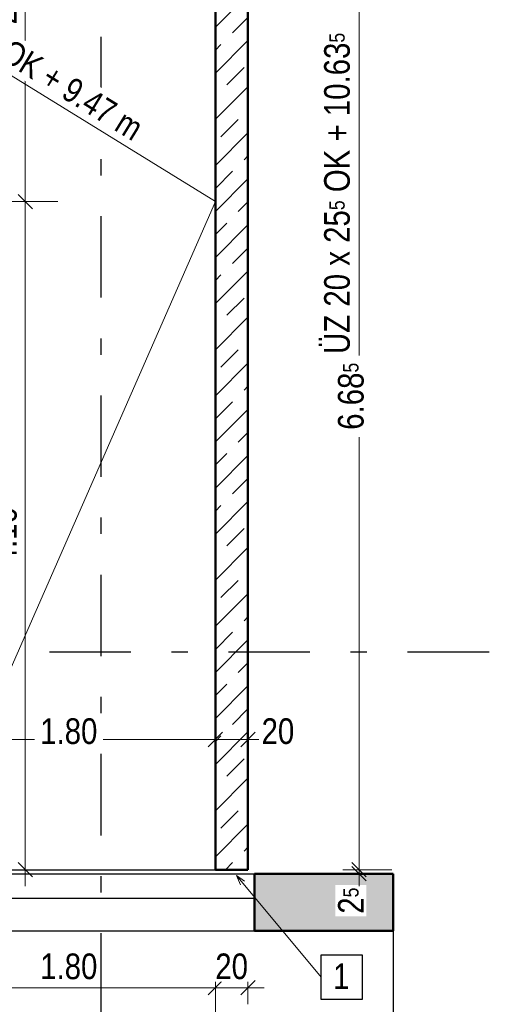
# Model space of a CAD drawing. Header units: millimetres. Extents: x -13 to 146, y -13 to 60.
# Tile 18 of 170: x 9.87 to 12.79, y 12.57 to 18.61. Entities that reach past the tile are written whole.
import ezdxf

# ---------------------------------------------------------------- set-up
doc = ezdxf.new("R2010")
doc.units = ezdxf.units.MM
doc.linetypes.add('DASHDOTX2', pattern=[2, 1, -0.5, 0, -0.5])
doc.linetypes.add('HIDDEN', pattern=[0.375, 0.25, -0.125])
doc.layers.add('Achsen', color=7, linetype='Continuous', lineweight=20)
doc.layers.add('Schraffuren', color=7, linetype='Continuous', lineweight=20)
doc.styles.add('Arial Narrow', font='ARIALN.TTF')
doc.dimstyles.new('Arch_Strakon_dimstyle', dxfattribs={"dimtxt": 11.25, "dimasz": 1, "dimexe": 1.25, "dimexo": 0.0625, "dimgap": 1, "dimtad": 0, "dimdec": 5, "dimzin": 12, "dimdsep": 46, "dimtxsty": 'Arial Narrow', "dimblk": 'Arrowhead_Tick', "dimsah": 1, "dimcen": 0, "dimse1": 1, "dimse2": 1, "dimclrd": 6, "dimclrt": 3, "dimazin": 0, "dimtfac": 1, "dimtdec": 4, "dimtmove": 0, "dimatfit": 3, "dimldrblk": 'NONE', "dimfxl": 1, "dimtvp": 1, "dimtolj": 1, "dimtzin": 0, "dimlwd": 13, "dimarcsym": 2})

# ---------------------------------------------------------------- blocks, each defined once
blk = doc.blocks.new('Arrowhead_Tick')
at = {"color": 0, "linetype": 'Continuous', "lineweight": -2}
for p, q in [((0, 20), (0, -10)), ((-1, 0), (0, 0)), ((10, 0), (0, 0))]:
    blk.add_line(p, q, dxfattribs=at)
at = {"color": 2, "linetype": 'Continuous', "lineweight": 35}
blk.add_line((4.42, 4.42), (-4.42, -4.42), dxfattribs=at)
blk = doc.blocks.new('*D333')
at = {"color": 6, "linetype": 'Continuous', "lineweight": 13}
blk.add_line((9.9, 13.4015), (9.9, 17.4815), dxfattribs=at)
at = {"layer": 'Defpoints', "color": 0}
for p in [(9.2671, 17.4915), (9.9, 17.4915), (9.2671, 13.3915)]:
    blk.add_point(p, dxfattribs=at)
at = {"color": 6, "lineweight": 13, "xscale": 0.01, "yscale": 0.01, "zscale": 0.01}
for p, rotation in [((9.9, 17.4915), 90), ((9.9, 13.3915), 270)]:
    blk.add_blockref('Arrowhead_Tick', p, dxfattribs=dict(at, rotation=rotation))
at = {"color": 2, "lineweight": 35, "insert": (9.7696, 15.4415), "char_height": 0.1575, "attachment_point": 5, "rotation": 90, "style": 'Arial Narrow', "bg_fill": 3, "box_fill_scale": 1.1, "bg_fill_color": 256, "bg_fill_true_color": 13158600, "bg_fill_transparency": 0}
blk.add_mtext('\\A1;4.10', dxfattribs=at)
blk = doc.blocks.new('_None')
blk = doc.blocks.new('*D334')
at = {"color": 6, "linetype": 'Continuous', "lineweight": 13}
blk.add_line((9.9, 17.5015), (9.9, 20.0681), dxfattribs=at)
at = {"layer": 'Defpoints', "color": 0}
for p in [(9.9, 20.0781), (11.0671, 20.0781), (9.2671, 17.4915)]:
    blk.add_point(p, dxfattribs=at)
at = {"color": 6, "lineweight": 13, "xscale": 0.01, "yscale": 0.01, "zscale": 0.01}
for p, rotation in [((9.9, 20.0781), 90), ((9.9, 17.4915), 270)]:
    blk.add_blockref('Arrowhead_Tick', p, dxfattribs=dict(at, rotation=rotation))
at = {"color": 2, "lineweight": 35, "insert": (9.7696, 18.7848), "char_height": 0.1575, "attachment_point": 5, "rotation": 90, "style": 'Arial Narrow', "bg_fill": 3, "box_fill_scale": 1.1, "bg_fill_color": 256, "bg_fill_true_color": 13158600, "bg_fill_transparency": 0}
blk.add_mtext('\\A1;2.58{\\A1;\\H.6x;\\S5;}', dxfattribs=at)
blk = doc.blocks.new('*D335')
at = {"color": 6, "linetype": 'Continuous', "lineweight": 13}
for p, q in [((11.95, 13.4015), (11.95, 13.4115)), ((11.95, 13.3674), (11.95, 13.3915)), ((11.95, 13.3574), (11.95, 13.3474))]:
    blk.add_line(p, q, dxfattribs=at)
at = {"layer": 'Defpoints', "color": 0}
for p in [(11.2671, 13.3915), (12.1599, 13.3674)]:
    blk.add_point(p, dxfattribs=at)
at = {"color": 6, "lineweight": 13, "xscale": 0.01, "yscale": 0.01, "zscale": 0.01}
for p, rotation in [((11.95, 13.3674), 90), ((11.95, 13.3915), 270)]:
    blk.add_blockref('Arrowhead_Tick', p, dxfattribs=dict(at, rotation=rotation))
at = {"color": 2, "lineweight": 35, "insert": (11.9, 13.2019), "char_height": 0.1575, "attachment_point": 5, "rotation": 90, "style": 'Arial Narrow', "bg_fill": 3, "box_fill_scale": 1.1, "bg_fill_color": 256, "bg_fill_true_color": 13158600, "bg_fill_transparency": 0}
blk.add_mtext('\\A1;2{\\A1;\\H.6x;\\S5;}', dxfattribs=at)
at = {"layer": 'Defpoints', "color": 0}
blk.add_point((11.95, 13.3915), dxfattribs=at)
blk = doc.blocks.new('*D336')
at = {"color": 6, "linetype": 'Continuous', "lineweight": 13}
for p, q in [((11.95, 20.0681), (11.95, 16.5472)), ((11.95, 13.4015), (11.95, 16.0465))]:
    blk.add_line(p, q, dxfattribs=at)
at = {"layer": 'Defpoints', "color": 0}
for p in [(11.2671, 20.0781), (11.95, 20.0781), (11.2671, 13.3915)]:
    blk.add_point(p, dxfattribs=at)
at = {"color": 6, "lineweight": 13, "xscale": 0.01, "yscale": 0.01, "zscale": 0.01}
for p, rotation in [((11.95, 20.0781), 90), ((11.95, 13.3915), 270)]:
    blk.add_blockref('Arrowhead_Tick', p, dxfattribs=dict(at, rotation=rotation))
at = {"color": 2, "lineweight": 35, "insert": (11.9, 16.2969), "char_height": 0.1575, "attachment_point": 5, "rotation": 90, "style": 'Arial Narrow', "bg_fill": 3, "box_fill_scale": 1.1, "bg_fill_color": 256, "bg_fill_true_color": 13158600, "bg_fill_transparency": 0}
blk.add_mtext('\\A1;6.68{\\A1;\\H.6x;\\S5;}', dxfattribs=at)
blk = doc.blocks.new('*D408')
at = {"color": 6, "linetype": 'Continuous', "lineweight": 13}
for p, q in [((9.2771, 14.1911), (9.9556, 14.1911)), ((11.0571, 14.1911), (10.3786, 14.1911))]:
    blk.add_line(p, q, dxfattribs=at)
at = {"layer": 'Defpoints', "color": 0}
for p in [(11.0671, 14.1911), (9.2671, 13.3915), (11.0671, 13.3915)]:
    blk.add_point(p, dxfattribs=at)
at = {"color": 6, "lineweight": 13, "xscale": 0.01, "yscale": 0.01, "zscale": 0.01}
blk.add_blockref('Arrowhead_Tick', (11.0671, 14.1911), dxfattribs=at)
at = {"color": 6, "lineweight": 13, "xscale": 0.01, "yscale": 0.01, "zscale": 0.01, "rotation": 180}
blk.add_blockref('Arrowhead_Tick', (9.2671, 14.1911), dxfattribs=at)
at = {"color": 2, "lineweight": 35, "insert": (10.1671, 14.2411), "char_height": 0.1575, "attachment_point": 5, "style": 'Arial Narrow', "bg_fill": 3, "box_fill_scale": 1.1, "bg_fill_color": 256, "bg_fill_true_color": 13158600, "bg_fill_transparency": 0}
blk.add_mtext('\\A1;1.80', dxfattribs=at)
blk = doc.blocks.new('*D409')
at = {"color": 6, "linetype": 'Continuous', "lineweight": 13}
blk.add_line((11.0771, 14.1911), (11.2571, 14.1911), dxfattribs=at)
at = {"layer": 'Defpoints', "color": 0}
for p in [(11.2671, 14.1911), (11.0671, 13.3915), (11.2671, 13.3915)]:
    blk.add_point(p, dxfattribs=at)
at = {"color": 6, "lineweight": 13, "xscale": 0.01, "yscale": 0.01, "zscale": 0.01}
blk.add_blockref('Arrowhead_Tick', (11.2671, 14.1911), dxfattribs=at)
at = {"color": 6, "lineweight": 13, "xscale": 0.01, "yscale": 0.01, "zscale": 0.01, "rotation": 180}
blk.add_blockref('Arrowhead_Tick', (11.0671, 14.1911), dxfattribs=at)
at = {"color": 2, "lineweight": 35, "insert": (11.4514, 14.2411), "char_height": 0.1575, "attachment_point": 5, "style": 'Arial Narrow', "bg_fill": 3, "box_fill_scale": 1.1, "bg_fill_color": 256, "bg_fill_true_color": 13158600, "bg_fill_transparency": 0}
blk.add_mtext('\\A1;20', dxfattribs=at)
blk = doc.blocks.new('*D411')
at = {"color": 6, "linetype": 'Continuous', "lineweight": 13}
blk.add_line((9.2771, 12.6675), (11.0571, 12.6675), dxfattribs=at)
at = {"layer": 'Defpoints', "color": 0}
for p in [(9.2671, 13.3915), (11.0671, 13.3915), (11.0671, 12.6675)]:
    blk.add_point(p, dxfattribs=at)
at = {"color": 6, "lineweight": 13, "xscale": 0.01, "yscale": 0.01, "zscale": 0.01}
blk.add_blockref('Arrowhead_Tick', (11.0671, 12.6675), dxfattribs=at)
at = {"color": 6, "lineweight": 13, "xscale": 0.01, "yscale": 0.01, "zscale": 0.01, "rotation": 180}
blk.add_blockref('Arrowhead_Tick', (9.2671, 12.6675), dxfattribs=at)
at = {"color": 2, "lineweight": 35, "insert": (10.1671, 12.7979), "char_height": 0.1575, "attachment_point": 5, "style": 'Arial Narrow', "bg_fill": 3, "box_fill_scale": 1.1, "bg_fill_color": 256, "bg_fill_true_color": 13158600, "bg_fill_transparency": 0}
blk.add_mtext('\\A1;1.80', dxfattribs=at)
blk = doc.blocks.new('*D412')
at = {"color": 6, "linetype": 'Continuous', "lineweight": 13}
blk.add_line((11.0771, 12.6675), (11.2571, 12.6675), dxfattribs=at)
at = {"layer": 'Defpoints', "color": 0}
for p in [(11.0671, 13.3915), (11.2671, 13.3915), (11.2671, 12.6675)]:
    blk.add_point(p, dxfattribs=at)
at = {"color": 6, "lineweight": 13, "xscale": 0.01, "yscale": 0.01, "zscale": 0.01}
blk.add_blockref('Arrowhead_Tick', (11.2671, 12.6675), dxfattribs=at)
at = {"color": 6, "lineweight": 13, "xscale": 0.01, "yscale": 0.01, "zscale": 0.01, "rotation": 180}
blk.add_blockref('Arrowhead_Tick', (11.0671, 12.6675), dxfattribs=at)
at = {"color": 2, "lineweight": 35, "insert": (11.1671, 12.7979), "char_height": 0.1575, "attachment_point": 5, "style": 'Arial Narrow', "bg_fill": 3, "box_fill_scale": 1.1, "bg_fill_color": 256, "bg_fill_true_color": 13158600, "bg_fill_transparency": 0}
blk.add_mtext('\\A1;20', dxfattribs=at)

msp = doc.modelspace()

# ---------------------------------------------------------------- hatches: boundary and pattern name
at = {"layer": 'Schraffuren', "lineweight": 13}
h = msp.add_hatch(dxfattribs=at)
h.set_pattern_fill('bB', color=6, scale=0.01, angle=45, style=0, pattern_type=2)
h.set_pattern_definition([(45, (0, 0), (-0.1414214, 0.1414214), [0.15, -0.1]), (45, (-0.07071, 0.07071), (-0.1414214, 0.1414214), [])])
h.paths.add_polyline_path([(11.267092, 20.07809), (11.267092, 13.391508), (11.067092, 13.391508), (11.067092, 20.07809)])
at = {"layer": 'Schraffuren', "lineweight": 13, "true_color": 0xf0f0f0}
msp.add_hatch(color=7, dxfattribs=at).paths.add_polyline_path([(12.159887, 13.017435), (11.306943, 13.017435), (11.306943, 13.367435), (12.159887, 13.367435)])

# ---------------------------------------------------------------- linework, layer by layer
at = {"color": 5, "linetype": 'Continuous', "lineweight": 18}
for p, q in [((6.867086, 20.07809), (11.067092, 17.491819)), ((11.067092, 17.491819), (9.267084, 13.391508))]:
    msp.add_line(p, q, dxfattribs=at)
at = {"layer": 'Achsen', "color": 3, "linetype": 'DASHDOTX2', "lineweight": 25, "ltscale": 0.5}
for p, q in [((10.364631, 39.402162), (10.364631, 12.374124)), ((3.447631, 14.72799), (12.786433, 14.72799))]:
    msp.add_line(p, q, dxfattribs=at)
at = {"layer": 'Achsen', "color": 5, "linetype": 'Continuous', "lineweight": 18}
for p, q in [((11.71672, 12.731731), (11.195924, 13.356444)), ((11.221995, 13.300063), (11.195924, 13.356444)), ((11.195924, 13.356444), (11.246693, 13.320652))]:
    msp.add_line(p, q, dxfattribs=at)
at = {"layer": 'Achsen', "color": 3, "linetype": 'Continuous', "lineweight": 25}
for p, q in [((11.71672, 12.594731), (11.71672, 12.868731)), ((11.71672, 12.868731), (11.96872, 12.868731)), ((11.96872, 12.868731), (11.96872, 12.594731)), ((11.96872, 12.594731), (11.71672, 12.594731))]:
    msp.add_line(p, q, dxfattribs=at)

# ---------------------------------------------------------------- texts
at = {"layer": 'Achsen', "color": 2, "lineweight": 35, "style": 'Arial Narrow'}
msp.add_text('1', height=0.1575, dxfattribs=at).set_placement((11.789853, 12.65926))

# ---------------------------------------------------------------- next in the draw order: dimensions: what is measured, and where the dimension line sits
at = {"lineweight": 35}
for base, p1, p2, text, override, picture, middle in [((9.9, 17.491512), (9.267084, 13.391508), (9.267084, 17.491512), '4.10', {"dimscale": 0.01, "dimtxt": 15.75, "dimasz": 1, "dimgap": 5, "dimtad": 1, "dimjust": 0, "dimtih": 0, "dimtoh": 0, "dimdec": 5, "dimdsep": 46, "dimtxsty": 'Arial Narrow', "dimclrd": 6, "dimclrt": 2, "dimtix": 1, "dimtofl": 255, "dimtmove": 0, "dimatfit": 2, "dimfxl": 0, "dimfxlon": 0, "dimtvp": 31.746032, "dimtfill": 1, "dimtfillclr": 7, "dimlwd": 13}, '*D333', (9.9, 15.44151)), ((11.95, 13.391508), (12.159887, 13.367435), (11.267092, 13.391508), '2{\\A1;\\H.6x;\\S5;}', {"dimscale": 0.01, "dimtxt": 15.75, "dimasz": 1, "dimgap": 5, "dimtad": 1, "dimjust": 0, "dimtih": 0, "dimtoh": 0, "dimdec": 5, "dimdsep": 46, "dimtxsty": 'Arial Narrow', "dimclrd": 6, "dimclrt": 2, "dimtix": 0, "dimtofl": 255, "dimtmove": 2, "dimatfit": 2, "dimfxl": 0, "dimfxlon": 0, "dimtvp": 31.746032, "dimtfill": 1, "dimtfillclr": 7, "dimlwd": 13}, '*D335', (11.9, 13.201863))]:
    dim = msp.add_linear_dim(base=base, p1=p1, p2=p2, angle=90, text=text, dimstyle='Arch_Strakon_dimstyle', override=override, dxfattribs=at)
    dim.commit()
    dim.dimension.update_dxf_attribs({"geometry": picture, "text_midpoint": middle, "dimtype": 160})

# ---------------------------------------------------------------- next in the draw order: dimensions: what is measured, and where the dimension line sits
for base, p1, p2, text, override, picture, middle in [((9.9, 20.07809), (9.267084, 17.491512), (11.067092, 20.07809), '2.58{\\A1;\\H.6x;\\S5;}', {"dimscale": 0.01, "dimtxt": 15.75, "dimasz": 1, "dimgap": 5, "dimtad": 1, "dimjust": 0, "dimtih": 0, "dimtoh": 0, "dimdec": 5, "dimdsep": 46, "dimtxsty": 'Arial Narrow', "dimclrd": 6, "dimclrt": 2, "dimtix": 1, "dimtofl": 255, "dimtmove": 0, "dimatfit": 2, "dimfxl": 0, "dimfxlon": 0, "dimtvp": 31.746032, "dimtfill": 1, "dimtfillclr": 7, "dimlwd": 13}, '*D334', (9.9, 18.784801)), ((11.95, 20.07809), (11.267092, 13.391508), (11.267092, 20.07809), '6.68{\\A1;\\H.6x;\\S5;}', {"dimscale": 0.01, "dimtxt": 15.75, "dimasz": 1, "dimgap": 5, "dimtad": 0, "dimjust": 0, "dimtih": 0, "dimtoh": 0, "dimdec": 5, "dimdsep": 46, "dimtxsty": 'Arial Narrow', "dimclrd": 6, "dimclrt": 2, "dimtix": 0, "dimtofl": 255, "dimtmove": 2, "dimatfit": 2, "dimfxl": 0, "dimfxlon": 0, "dimtvp": 31.746032, "dimtfill": 1, "dimtfillclr": 7, "dimlwd": 13}, '*D336', (11.9, 16.29688))]:
    dim = msp.add_linear_dim(base=base, p1=p1, p2=p2, angle=90, text=text, dimstyle='Arch_Strakon_dimstyle', override=override, dxfattribs=at)
    dim.commit()
    dim.dimension.update_dxf_attribs({"geometry": picture, "text_midpoint": middle, "dimtype": 160})
dim = msp.add_linear_dim(base=(11.067092, 14.191149), p1=(9.267084, 13.391508), p2=(11.067092, 13.391508), text='1.80', dimstyle='Arch_Strakon_dimstyle', override={"dimscale": 0.01, "dimtxt": 15.75, "dimasz": 1, "dimgap": 5, "dimtad": 0, "dimjust": 0, "dimtih": 0, "dimtoh": 0, "dimdec": 5, "dimdsep": 46, "dimtxsty": 'Arial Narrow', "dimclrd": 6, "dimclrt": 2, "dimtix": 0, "dimtofl": 255, "dimtmove": 2, "dimatfit": 2, "dimfxl": 0, "dimfxlon": 0, "dimtvp": 31.746032, "dimtfill": 1, "dimtfillclr": 7, "dimlwd": 13}, dxfattribs=at)
dim.commit()
dim.dimension.update_dxf_attribs({"geometry": '*D408', "text_midpoint": (10.167088, 14.241149), "dimtype": 160})

# ---------------------------------------------------------------- next in the draw order: linework, layer by layer
at = {"color": 6, "linetype": 'HIDDEN', "lineweight": 13, "ltscale": 0.5}
for q in [(12.142712, 13.367416), (12.159887, 13.354876)]:
    msp.add_line((12.159886, 13.367435), q, dxfattribs=at)
at = {"color": 4, "linetype": 'Continuous', "lineweight": 50}
msp.add_line((12.159887, 13.017435), (12.159887, 13.367435), dxfattribs=at)
at = {"color": 3, "linetype": 'Continuous', "lineweight": 25}
msp.add_line((12.159887, 13.354876), (12.159937, 12.350949), dxfattribs=at)

# ---------------------------------------------------------------- next in the draw order: texts
at = {"color": 2, "lineweight": 35, "insert": (8.268537, 19.238321), "char_height": 0.15, "attachment_point": 7, "rotation": 328.376, "line_spacing_factor": 0.9, "style": 'Arial Narrow', "bg_fill": 3, "box_fill_scale": 1.2, "bg_fill_color": 256, "bg_fill_true_color": 13158600, "bg_fill_transparency": 0}
msp.add_mtext('Stb.-Decke d= 22 cm, OK + 9.47 m', dxfattribs=at)
at = {"color": 2, "lineweight": 35, "insert": (11.894829, 16.55649), "char_height": 0.1575, "attachment_point": 7, "rotation": 90, "line_spacing_factor": 0.9, "style": 'Arial Narrow'}
msp.add_mtext('ÜZ 20 x 25{\\A1;\\H.6x;\\S5;} OK + 10.63{\\A1;\\H.6x;\\S5;}', dxfattribs=at)

# ---------------------------------------------------------------- next in the draw order: dimensions: what is measured, and where the dimension line sits
at = {"lineweight": 35}
dim = msp.add_linear_dim(base=(11.267092, 14.191149), p1=(11.067092, 13.391508), p2=(11.267092, 13.391508), text='20', dimstyle='Arch_Strakon_dimstyle', override={"dimscale": 0.01, "dimtxt": 15.75, "dimasz": 1, "dimgap": 5, "dimtad": 0, "dimjust": 0, "dimtih": 0, "dimtoh": 0, "dimdec": 5, "dimdsep": 46, "dimtxsty": 'Arial Narrow', "dimclrd": 6, "dimclrt": 2, "dimtix": 0, "dimtofl": 255, "dimtmove": 2, "dimatfit": 2, "dimfxl": 0, "dimfxlon": 0, "dimtvp": 31.746032, "dimtfill": 1, "dimtfillclr": 7, "dimlwd": 13}, dxfattribs=at)
dim.commit()
dim.dimension.update_dxf_attribs({"geometry": '*D409', "text_midpoint": (11.451425, 14.241149), "dimtype": 160})

# ---------------------------------------------------------------- next in the draw order: dimensions: what is measured, and where the dimension line sits
dim = msp.add_linear_dim(base=(11.067092, 12.667452), p1=(9.267084, 13.391508), p2=(11.067092, 13.391508), text='1.80', dimstyle='Arch_Strakon_dimstyle', override={"dimscale": 0.01, "dimtxt": 15.75, "dimasz": 1, "dimgap": 5, "dimtad": 1, "dimjust": 0, "dimtih": 0, "dimtoh": 0, "dimdec": 5, "dimdsep": 46, "dimtxsty": 'Arial Narrow', "dimclrd": 6, "dimclrt": 2, "dimtix": 1, "dimtofl": 255, "dimtmove": 0, "dimatfit": 2, "dimfxl": 0, "dimfxlon": 0, "dimtvp": 31.746032, "dimtfill": 1, "dimtfillclr": 7, "dimlwd": 13}, dxfattribs=at)
dim.commit()
dim.dimension.update_dxf_attribs({"geometry": '*D411', "text_midpoint": (10.167088, 12.667452), "dimtype": 160})

# ---------------------------------------------------------------- next in the draw order: dimensions: what is measured, and where the dimension line sits
dim = msp.add_linear_dim(base=(11.267092, 12.667452), p1=(11.067092, 13.391508), p2=(11.267092, 13.391508), text='20', dimstyle='Arch_Strakon_dimstyle', override={"dimscale": 0.01, "dimtxt": 15.75, "dimasz": 1, "dimgap": 5, "dimtad": 1, "dimjust": 0, "dimtih": 0, "dimtoh": 0, "dimdec": 5, "dimdsep": 46, "dimtxsty": 'Arial Narrow', "dimclrd": 6, "dimclrt": 2, "dimtix": 1, "dimtofl": 255, "dimtmove": 0, "dimatfit": 2, "dimfxl": 0, "dimfxlon": 0, "dimtvp": 31.746032, "dimtfill": 1, "dimtfillclr": 7, "dimlwd": 13}, dxfattribs=at)
dim.commit()
dim.dimension.update_dxf_attribs({"geometry": '*D412', "text_midpoint": (11.167092, 12.667452), "dimtype": 160})

# ---------------------------------------------------------------- next in the draw order: linework, layer by layer
at = {"color": 4, "linetype": 'Continuous', "lineweight": 50}
for p, q in [((11.067092, 13.391508), (11.067092, 20.07809)), ((11.267092, 13.391508), (11.267092, 20.07809)), ((11.067092, 13.391508), (11.267092, 13.391508)), ((11.306943, 13.367435), (12.159887, 13.367435)), ((11.306943, 13.017435), (11.306943, 13.367435)), ((11.306943, 13.017435), (12.159887, 13.017435))]:
    msp.add_line(p, q, dxfattribs=at)
at = {"color": 3, "linetype": 'Continuous', "lineweight": 25}
for p, q in [((9.346943, 13.367435), (11.306943, 13.367435)), ((9.346943, 13.217435), (11.306943, 13.217435)), ((9.346943, 13.017435), (11.306943, 13.017435))]:
    msp.add_line(p, q, dxfattribs=at)
at = {"layer": 'Achsen', "color": 3, "linetype": 'Continuous', "lineweight": 25}
msp.add_line((9.267084, 13.391508), (11.067092, 13.391508), dxfattribs=at)

doc.saveas('drawing.dxf')
